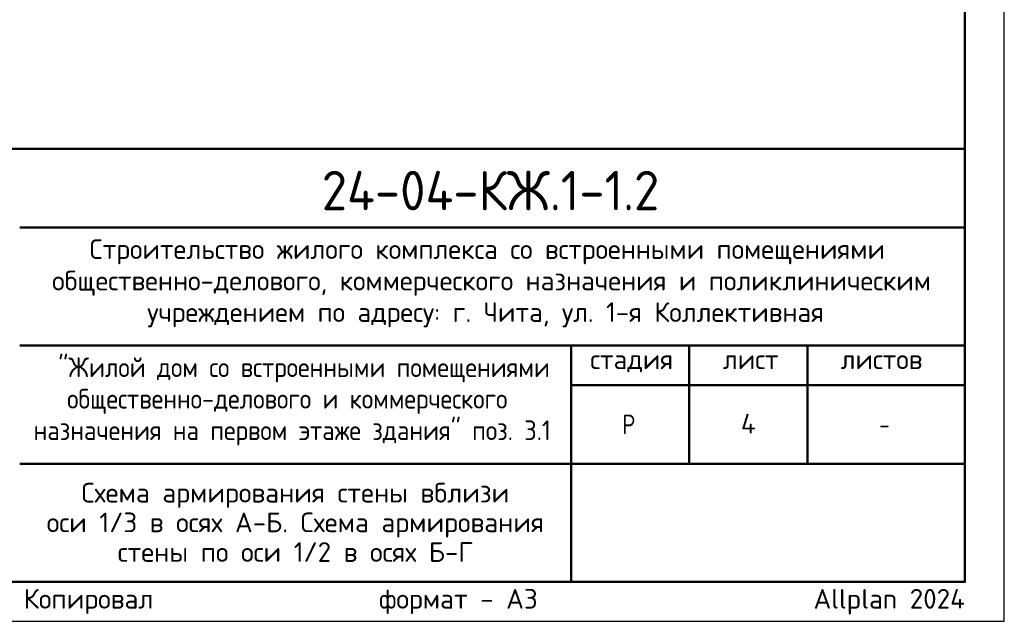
# Model space of a CAD drawing. Header units: millimetres. Extents: x 0 to 42000, y 0 to 29700.
# Tile 11 of 18: x 29500 to 42000, y 0 to 7639. Entities that reach past the tile are written whole.
import ezdxf

# ---------------------------------------------------------------- set-up
doc = ezdxf.new("R2010")
doc.units = ezdxf.units.MM
doc.layers.add('Standard', color=7, linetype='Continuous', lineweight=25)
doc.layers.add('Надписи', color=7, linetype='Continuous', lineweight=25)
doc.styles.add('ISOCPEUR', font='txt')

msp = doc.modelspace()

# ---------------------------------------------------------------- linework, layer by layer
at = {"layer": 'Standard', "color": 7, "linetype": 'Continuous', "lineweight": 50, "transparency": 33554687}
for p, q in [((23000, 6000), (41500, 6000)), ((29500, 5000), (41500, 5000)), ((29500, 3500), (41500, 3500)), ((36500, 2000), (36500, 3500)), ((38000, 2000), (38000, 3500)), ((39500, 2000), (39500, 3500)), ((36500, 3000), (41500, 3000)), ((29500, 2000), (41500, 2000)), ((36500, 500), (36500, 2000)), ((36500, 500), (36500, 2000))]:
    msp.add_line(p, q, dxfattribs=at)
at = {"layer": 'Standard', "color": 7, "linetype": 'Continuous', "lineweight": 25, "transparency": 33554687}
for p, q in [((41500, 500), (41500, 6000)), ((23000, 500), (41500, 500)), ((23000, 500), (41500, 500)), ((23000, 500), (41500, 500))]:
    msp.add_line(p, q, dxfattribs=at)
msp.add_lwpolyline([(0, 0), (42000, 0), (42000, 29700), (0, 29700), (0, 0)], close=True, dxfattribs=at)
at = {"layer": 'Standard', "color": 7, "linetype": 'Continuous', "lineweight": 50, "transparency": 33554687}
msp.add_lwpolyline([(2000, 29200), (41500, 29200), (41500, 500), (2000, 500), (2000, 29200)], close=True, dxfattribs=at)
at = {"layer": 'Standard', "color": 7, "linetype": 'Continuous', "lineweight": 13, "transparency": 33554687}
msp.add_lwpolyline([(41500, 29200), (23000, 29200), (23000, 6000), (41500, 6000), (41500, 29200)], dxfattribs=at)
at = {"layer": 'Standard', "color": 7, "linetype": 'Continuous', "lineweight": 25, "transparency": 33554687}
msp.add_lwpolyline([(41500, 6000), (23000, 6000), (23000, 500), (41500, 500), (41500, 6000)], dxfattribs=at)

# ---------------------------------------------------------------- texts
at = {"layer": 'Standard', "color": 7, "linetype": 'Continuous', "lineweight": 50, "transparency": 33554687, "insert": (33335, 5218), "char_height": 500, "width": 4831.97, "attachment_point": 7, "style": 'ISOCPEUR'}
msp.add_mtext('\\W0.94;24-04-КЖ.1-1.2', dxfattribs=at)
at = {"layer": 'Standard', "color": 7, "linetype": 'Continuous', "lineweight": 25, "transparency": 33554687, "char_height": 250, "attachment_point": 7, "style": 'ISOCPEUR'}
for s, insert, width in [('\\W0.99;Строительство жилого комплекса со встроенными помещениями', (30388, 4533), 10343.94), ('\\W0.99;общественно-делового, коммерческого назначения и поликлиническим', (29912, 4133), 11292.27), ('\\W0.99;учреждением по адресу: г. Чита, ул. 1-я Коллективная', (31119, 3733), 8881.18), ('\\W0.90;"Жилой дом со встроенными помещениями', (29989, 3033), 6132.51), ('\\W0.90;общественно-делового и коммерческого', (30102, 2633), 5904.55), ('\\W0.99;стадия    лист     листов', (36743, 3162), 4372.59), ('\\W0.90;назначения на первом этаже здания" поз. 3.1', (29676, 2233), 6756.08), ('\\W0.80;Р', (37150, 2375), 299.86), ('\\W0.78;-', (40412, 2375), 272.01)]:
    msp.add_mtext(s, dxfattribs=dict(at, insert=insert, width=width))
at = {"layer": 'Standard', "color": 7, "linetype": 'Continuous', "lineweight": 25, "transparency": 33554687, "insert": (33000, 1758), "char_height": 250, "width": 6416.88, "attachment_point": 2, "line_spacing_factor": 0.903614}
msp.add_mtext('\\A1;{\\fISOCPEUR|i0|b0;\\H250.000000;\\W1.000000;\\C7;Схема армирования стены вблизи}\\P{\\fISOCPEUR|i0|b0;\\H250.000000;\\W1.000000;\\C7;оси 1/3 в осях А-Б. Схема армирования}\\P{\\fISOCPEUR|i0|b0;\\H250.000000;\\W1.000000;\\C7;стены по оси 1/2 в осях Б-Г}\\P', dxfattribs=at)
at = {"layer": 'Standard', "color": 8, "linetype": 'Continuous', "lineweight": 13, "transparency": 33554687, "insert": (41500, 248), "char_height": 250, "width": 11749.46, "attachment_point": 6, "style": 'ISOCPEUR'}
msp.add_mtext('\\A1;{\\fISOCPEUR|i0|b0;\\H250.000000;\\W1.000000;\\C8;Копировал                  формат - А3                      Allplan 2024}\\P', dxfattribs=at)
at = {"layer": 'Надписи', "color": 7, "linetype": 'Continuous', "lineweight": 13, "transparency": 33554687, "insert": (38750, 2510), "char_height": 250, "width": 300, "attachment_point": 5, "style": 'ISOCPEUR'}
msp.add_mtext('\\A1;{\\fISOCPEUR|i0|b0;\\H250.000000;\\W1.000000;\\C7;4}\\P', dxfattribs=at)

doc.saveas('drawing.dxf')
